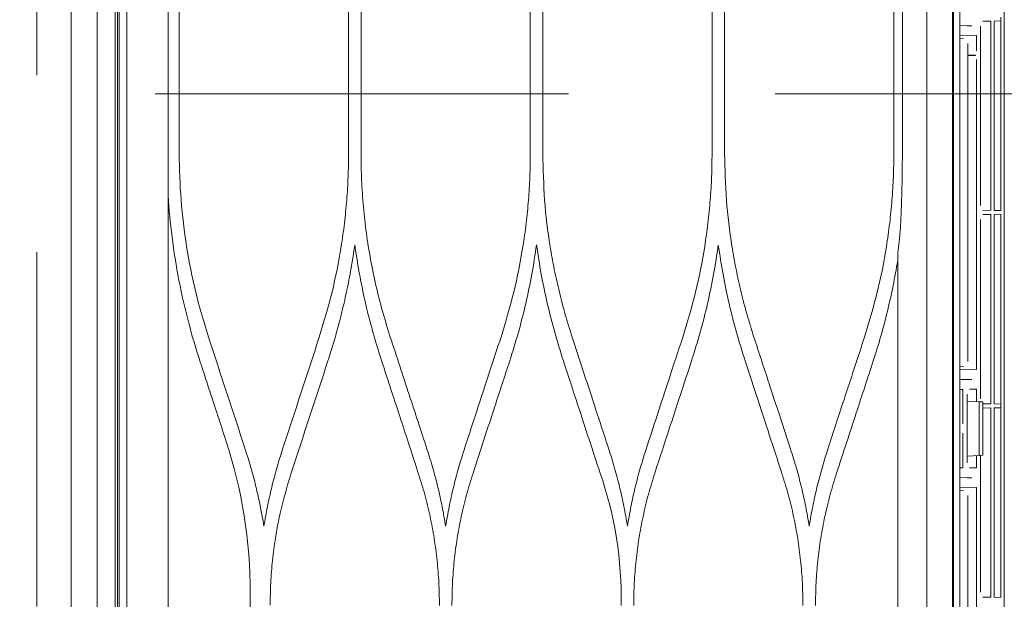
# Model space of a CAD drawing. Header units: inches. Extents: x 69729 to 77643, y -43505 to -36607.
# Tile 38 of 69: x 72444 to 72465, y -38177 to -38164. Entities that reach past the tile are written whole.
import ezdxf

# ---------------------------------------------------------------- set-up
doc = ezdxf.new("R2010")
doc.units = ezdxf.units.IN
doc.header["$MEASUREMENT"] = 0
doc.linetypes.add('HIDDEN', pattern=[0.375, 0.25, -0.125])
doc.layers.get('0').update_dxf_attribs({"lineweight": 0})
doc.layers.get('Defpoints').update_dxf_attribs({"lineweight": 0})
for name, color, linetype, lineweight in [('p--dach', 2, 'Continuous', 30), ('p--drzwi', 125, 'Continuous', 0), ('p--klimatyzator', 30, 'Continuous', 15), ('p--podciąg', 61, 'Continuous', 0), ('p--wymiary-1-50', 5, 'Continuous', 0)]:
    doc.layers.add(name, color=color, linetype=linetype, lineweight=lineweight)
doc.styles.add('1-50', font='arial.ttf', dxfattribs={"width": 0.75, "height": 12.5})
doc.dimstyles.new('1-50', dxfattribs={"dimtxt": 12.5, "dimasz": 5, "dimexe": 5, "dimexo": 5, "dimgap": 0.09, "dimtad": 0, "dimdsep": 46, "dimtxsty": '1-50', "dimblk": 'OBLIQUE', "dimcen": 0.09, "dimadec": 0, "dimazin": 0, "dimtfac": 1, "dimtdec": 4, "dimtix": 1, "dimtofl": 0, "dimtmove": 2, "dimatfit": 3, "dimldrblk": 'OBLIQUE', "dimfxl": 5, "dimfxlon": 1, "dimtvp": 0.8, "dimtolj": 1, "dimtzin": 0, "dimarcsym": 0})

# ---------------------------------------------------------------- blocks, each defined once
blk = doc.blocks.new('drzwi-90-100')
blk.add_arc((10.8, 3.225), 84.153, 359.52334, 90.47666)
blk = doc.blocks.new('_OBLIQUE')
at = {"color": 0, "linetype": 'ByBlock', "lineweight": -2}
for p, q in [((-0.5, -0.5), (0.5, 0.5)), ((0, 0), (0, 0))]:
    blk.add_line(p, q, dxfattribs=at)
blk = doc.blocks.new('*D108')
at = {"layer": 'Defpoints', "color": 0}
for p in [(72444.621, -38105.971), (72914.83, -38105.971), (72909.83, -38367.321)]:
    blk.add_point(p, dxfattribs=at)
at = {"layer": 'p--wymiary-1-50', "color": 0, "linetype": 'Continuous', "lineweight": -2}
for p, q in [((72909.83, -38105.971), (72919.83, -38105.971)), ((72914.83, -38367.321), (72914.83, -38105.971)), ((72914.83, -38367.321), (72919.83, -38367.321))]:
    blk.add_line(p, q, dxfattribs=at)
at = {"layer": 'p--wymiary-1-50', "color": 0, "lineweight": -2, "xscale": 5, "yscale": 5, "zscale": 5}
for p, rotation in [((72914.83, -38105.971), 90), ((72914.83, -38367.321), 270)]:
    blk.add_blockref('_OBLIQUE', p, dxfattribs=dict(at, rotation=rotation))
at = {"layer": 'p--wymiary-1-50', "color": 0, "linetype": 'Continuous', "ltscale": 12, "insert": (72904.62, -38236.646), "char_height": 12.5, "attachment_point": 5, "rotation": 90, "style": '1-50'}
blk.add_mtext('\\A1;261.35', dxfattribs=at)
blk = doc.blocks.new('A$C66B7A3C4')
at = {"layer": 'p--klimatyzator', "lineweight": 15}
for p, q in [((0.557, 85.44), (0.557, 43.5)), ((0.932, 43.5), (0.932, 85.44)), ((0.987, 1.56), (0.987, 85.44)), ((18.818, 84.4), (18.818, 43.5)), ((1.019, 84.083), (1.019, 2.917)), ((1.18, 3.822), (1.18, 83.178)), ((2.055, 83.178), (2.055, 57.846)), ((18.114, 82.346), (18.114, 43.5)), ((18.662, 43.5), (18.662, 82.346)), ((18.684, 82.346), (18.684, 4.654)), ((19.758, 81.016), (19.758, 47.653)), ((2.292, 74.077), (2.292, 69.605)), ((5.876, 69.501), (5.876, 74.077)), ((6.139, 74.077), (6.139, 69.501)), ((9.723, 69.501), (9.723, 74.077)), ((9.988, 74.077), (9.988, 69.501)), ((13.571, 69.501), (13.571, 74.077)), ((13.836, 74.077), (13.836, 69.501)), ((17.419, 69.501), (17.419, 74.077)), ((17.599, 74.077), (17.599, 69.501)), ((19.681, 72.385), (19.681, 72.307)), ((18.974, 72.205), (18.818, 72.208)), ((18.974, 72.205), (19.07, 72.205)), ((19.255, 68.402), (19.255, 72.196)), ((19.304, 72.301), (19.472, 72.304)), ((19.472, 72.304), (19.472, 68.294)), ((19.544, 72.305), (19.681, 72.307)), ((19.544, 68.293), (19.544, 72.305)), ((19.681, 72.203), (19.681, 72.307)), ((19.681, 72.307), (19.681, 72.307)), ((19.681, 72.203), (19.681, 68.395)), ((19.167, 71.996), (18.818, 72.002)), ((18.818, 71.939), (18.892, 71.932)), ((19.167, 71.671), (19.167, 71.996)), ((18.987, 71.829), (18.987, 65.094)), ((18.987, 71.585), (19.145, 71.585)), ((19.145, 71.578), (18.987, 71.578)), ((19.145, 71.578), (19.145, 71.585)), ((19.167, 64.927), (19.167, 71.491)), ((19.681, 68.291), (19.681, 68.395)), ((19.472, 68.294), (19.304, 68.297)), ((19.304, 68.206), (19.472, 68.209)), ((19.472, 68.209), (19.472, 64.2)), ((19.681, 68.291), (19.544, 68.293)), ((19.544, 68.21), (19.681, 68.213)), ((19.544, 64.198), (19.544, 68.21)), ((19.681, 68.109), (19.681, 68.213)), ((19.255, 64.307), (19.255, 68.101)), ((19.681, 68.109), (19.681, 64.3)), ((17.501, 57.787), (17.501, 67.396)), ((18.818, 64.983), (18.892, 64.99)), ((18.818, 64.92), (19.167, 64.927)), ((18.818, 64.714), (18.974, 64.717)), ((19.07, 64.717), (18.974, 64.717)), ((18.877, 64.507), (18.818, 64.506)), ((18.877, 64.507), (18.877, 63.776)), ((19.167, 64.509), (19.022, 64.509)), ((19.167, 64.249), (19.167, 64.509)), ((18.974, 64.406), (18.974, 62.948)), ((19.228, 64.246), (18.974, 64.259)), ((19.302, 64.242), (19.228, 64.246)), ((19.228, 64.246), (19.228, 63.108)), ((19.302, 63.112), (19.302, 64.242)), ((19.472, 64.2), (19.304, 64.202)), ((19.681, 64.196), (19.681, 64.3)), ((19.304, 64.111), (19.472, 64.114)), ((19.472, 64.114), (19.472, 60.105)), ((19.681, 64.196), (19.544, 64.198)), ((19.544, 64.116), (19.681, 64.118)), ((19.544, 60.104), (19.544, 64.116)), ((19.681, 64.196), (19.681, 64.118)), ((19.681, 64.196), (19.681, 64.196)), ((19.681, 64.014), (19.681, 64.118)), ((19.681, 64.118), (19.681, 64.118)), ((19.681, 64.014), (19.681, 60.205)), ((18.877, 63.578), (18.877, 62.847)), ((18.974, 63.095), (19.228, 63.108)), ((19.167, 62.845), (19.167, 63.105)), ((19.228, 63.108), (19.302, 63.112)), ((19.255, 60.213), (19.255, 63.109)), ((18.818, 62.848), (18.877, 62.847)), ((19.022, 62.845), (19.167, 62.845)), ((18.974, 62.637), (18.818, 62.64)), ((18.974, 62.637), (19.07, 62.637)), ((19.167, 62.427), (18.818, 62.433)), ((18.818, 62.37), (18.892, 62.364)), ((19.167, 55.637), (19.167, 62.427)), ((18.987, 62.26), (18.987, 58.425)), ((3.796, 60.187), (3.796, 57.973)), ((19.472, 60.105), (19.304, 60.108)), ((19.681, 60.101), (19.544, 60.104)), ((19.681, 60.101), (19.681, 60.205))]:
    blk.add_line(p, q, dxfattribs=at)
for points, knots in [([(0.003, 86.874), (0.003, 86.176), (0.003, 85.478), (0.003, 84.78), (0.003, 84.041), (0.003, 83.301), (0.003, 82.562), (0.003, 81.869), (0.003, 81.176), (0.003, 80.483), (0.003, 79.836), (0.003, 79.189), (0.003, 78.541), (0.003, 77.94), (0.003, 77.339), (0.003, 76.738), (0.003, 76.183), (0.003, 75.627), (0.003, 75.072), (0.003, 74.563), (0.003, 74.054), (0.003, 73.544), (0.003, 73.177), (0.003, 72.809), (0.003, 72.441), (0.003, 72.101), (0.003, 71.762), (0.003, 71.422), (0.003, 71.111), (0.003, 70.8), (0.003, 70.489), (0.003, 70.206), (0.003, 69.923), (0.003, 69.641), (0.003, 69.386), (0.003, 69.132), (0.003, 68.878), (0.003, 68.642), (0.003, 68.406), (0.003, 68.17), (0.003, 67.91), (0.003, 67.651), (0.003, 67.391), (0.003, 67.019), (0.003, 66.648), (0.003, 66.276), (0.003, 65.858), (0.003, 65.44), (0.003, 65.022), (0.003, 64.558), (0.003, 64.094), (0.003, 63.63), (0.003, 63.12), (0.003, 62.61), (0.003, 62.1), (0.003, 61.544), (0.003, 60.987), (0.003, 60.431), (0.003, 59.829), (0.003, 59.226), (0.003, 58.624), (0.003, 57.975), (0.003, 57.326), (0.003, 56.678), (0.003, 56.043), (0.003, 55.407), (0.003, 54.772), (0.003, 54.098), (0.003, 53.424), (0.003, 52.751), (0.003, 52.038), (0.003, 51.325), (0.003, 50.612), (0.003, 49.861), (0.003, 49.109), (0.003, 48.358), (0.003, 47.568), (0.003, 46.777), (0.003, 45.987), (0.003, 45.158), (0.003, 44.329), (0.003, 43.5)], [0, 0, 0, 0, 1, 1, 1, 2, 2, 2, 3, 3, 3, 4, 4, 4, 5, 5, 5, 6, 6, 6, 7, 7, 7, 8, 8, 8, 9, 9, 9, 10, 10, 10, 11, 11, 11, 12, 12, 12, 13, 13, 13, 14, 14, 14, 15, 15, 15, 16, 16, 16, 17, 17, 17, 18, 18, 18, 19, 19, 19, 20, 20, 20, 21, 21, 21, 22, 22, 22, 23, 23, 23, 24, 24, 24, 25, 25, 25, 26, 26, 26, 27, 27, 27, 27]), ([(2.911, 65.615), (2.707, 66.24), (2.551, 66.882), (2.448, 67.533), (2.344, 68.185), (2.292, 68.841), (2.292, 69.501), (2.292, 69.536), (2.292, 69.571), (2.292, 69.605)], [0, 0, 0, 0, 1, 1, 1, 2, 2, 2, 3, 3, 3, 3]), ([(5.256, 65.615), (5.351, 65.929), (5.446, 66.244), (5.525, 66.563), (5.604, 66.881), (5.667, 67.205), (5.719, 67.53), (5.745, 67.693), (5.768, 67.857), (5.787, 68.021), (5.807, 68.185), (5.823, 68.349), (5.836, 68.514), (5.85, 68.678), (5.86, 68.842), (5.866, 69.007), (5.872, 69.172), (5.874, 69.336), (5.876, 69.501)], [0, 0, 0, 0, 1, 1, 1, 2, 2, 2, 3, 3, 3, 4, 4, 4, 5, 5, 5, 6, 6, 6, 6]), ([(6.139, 69.501), (6.142, 69.312), (6.144, 69.124), (6.152, 68.935), (6.16, 68.747), (6.173, 68.559), (6.19, 68.372), (6.207, 68.186), (6.228, 67.999), (6.253, 67.813), (6.278, 67.628), (6.308, 67.442), (6.342, 67.258), (6.375, 67.073), (6.413, 66.89), (6.455, 66.707), (6.497, 66.523), (6.543, 66.34), (6.595, 66.159), (6.646, 65.976), (6.703, 65.796), (6.759, 65.615)], [0, 0, 0, 0, 1, 1, 1, 2, 2, 2, 3, 3, 3, 4, 4, 4, 5, 5, 5, 6, 6, 6, 7, 7, 7, 7]), ([(9.103, 65.615), (9.198, 65.929), (9.293, 66.243), (9.372, 66.562), (9.452, 66.882), (9.515, 67.206), (9.567, 67.532), (9.592, 67.695), (9.615, 67.858), (9.635, 68.022), (9.654, 68.186), (9.671, 68.35), (9.684, 68.514), (9.697, 68.678), (9.707, 68.842), (9.713, 69.007), (9.719, 69.172), (9.721, 69.336), (9.723, 69.501)], [0, 0, 0, 0, 1, 1, 1, 2, 2, 2, 3, 3, 3, 4, 4, 4, 5, 5, 5, 6, 6, 6, 6]), ([(9.988, 69.501), (9.995, 69.172), (10.003, 68.843), (10.027, 68.515), (10.051, 68.186), (10.092, 67.858), (10.144, 67.533), (10.17, 67.37), (10.199, 67.208), (10.231, 67.047), (10.264, 66.886), (10.299, 66.725), (10.338, 66.565), (10.376, 66.405), (10.418, 66.246), (10.463, 66.088), (10.509, 65.929), (10.558, 65.772), (10.608, 65.615)], [0, 0, 0, 0, 1, 1, 1, 2, 2, 2, 3, 3, 3, 4, 4, 4, 5, 5, 5, 6, 6, 6, 6]), ([(12.951, 65.615), (13.046, 65.93), (13.141, 66.245), (13.22, 66.564), (13.3, 66.884), (13.363, 67.208), (13.415, 67.534), (13.44, 67.697), (13.463, 67.86), (13.483, 68.024), (13.502, 68.187), (13.518, 68.351), (13.532, 68.515), (13.545, 68.679), (13.555, 68.843), (13.561, 69.007), (13.567, 69.172), (13.569, 69.337), (13.571, 69.501)], [0, 0, 0, 0, 1, 1, 1, 2, 2, 2, 3, 3, 3, 4, 4, 4, 5, 5, 5, 6, 6, 6, 6]), ([(13.836, 69.501), (13.844, 69.172), (13.851, 68.843), (13.875, 68.515), (13.899, 68.187), (13.94, 67.86), (13.992, 67.535), (14.018, 67.372), (14.047, 67.209), (14.08, 67.048), (14.112, 66.886), (14.147, 66.725), (14.186, 66.565), (14.225, 66.405), (14.266, 66.246), (14.311, 66.088), (14.357, 65.929), (14.406, 65.772), (14.456, 65.615)], [0, 0, 0, 0, 1, 1, 1, 2, 2, 2, 3, 3, 3, 4, 4, 4, 5, 5, 5, 6, 6, 6, 6]), ([(16.799, 65.615), (16.894, 65.93), (16.989, 66.245), (17.068, 66.564), (17.147, 66.883), (17.211, 67.207), (17.262, 67.532), (17.288, 67.695), (17.311, 67.859), (17.331, 68.022), (17.35, 68.186), (17.366, 68.35), (17.379, 68.514), (17.393, 68.678), (17.403, 68.842), (17.409, 69.007), (17.415, 69.172), (17.417, 69.336), (17.419, 69.501)], [0, 0, 0, 0, 1, 1, 1, 2, 2, 2, 3, 3, 3, 4, 4, 4, 5, 5, 5, 6, 6, 6, 6]), ([(17.599, 69.501), (17.599, 69.486), (17.599, 69.47), (17.599, 69.454), (17.599, 69.356), (17.598, 69.258), (17.597, 69.16), (17.596, 69.08), (17.595, 68.999), (17.594, 68.919)], [0, 0, 0, 0, 1, 1, 1, 2, 2, 2, 3, 3, 3, 3]), ([(17.594, 68.919), (17.593, 68.867), (17.592, 68.814), (17.59, 68.762), (17.587, 68.645), (17.584, 68.527), (17.58, 68.41), (17.575, 68.295), (17.571, 68.18), (17.565, 68.065)], [0, 0, 0, 0, 1, 1, 1, 2, 2, 2, 3, 3, 3, 3]), ([(17.565, 68.065), (17.563, 68.03), (17.562, 67.996), (17.559, 67.961), (17.553, 67.853), (17.545, 67.746), (17.532, 67.639)], [0, 0, 0, 0, 1, 1, 1, 2, 2, 2, 2]), ([(6.007, 67.569), (5.983, 67.402), (5.958, 67.236), (5.93, 67.071), (5.901, 66.905), (5.869, 66.74), (5.834, 66.576), (5.799, 66.411), (5.761, 66.247), (5.72, 66.084), (5.679, 65.92), (5.636, 65.757), (5.589, 65.595), (5.541, 65.432), (5.49, 65.271), (5.439, 65.109)], [0, 0, 0, 0, 1, 1, 1, 2, 2, 2, 3, 3, 3, 4, 4, 4, 5, 5, 5, 5]), ([(6.576, 65.109), (6.525, 65.271), (6.474, 65.433), (6.426, 65.596), (6.379, 65.758), (6.335, 65.921), (6.294, 66.085), (6.254, 66.248), (6.216, 66.412), (6.181, 66.577), (6.146, 66.741), (6.114, 66.906), (6.085, 67.072), (6.057, 67.237), (6.032, 67.403), (6.007, 67.569)], [0, 0, 0, 0, 1, 1, 1, 2, 2, 2, 3, 3, 3, 4, 4, 4, 5, 5, 5, 5]), ([(9.855, 67.564), (9.824, 67.356), (9.792, 67.148), (9.755, 66.942), (9.718, 66.735), (9.674, 66.53), (9.627, 66.325), (9.579, 66.12), (9.528, 65.916), (9.471, 65.714), (9.413, 65.511), (9.35, 65.31), (9.287, 65.109)], [0, 0, 0, 0, 1, 1, 1, 2, 2, 2, 3, 3, 3, 4, 4, 4, 4]), ([(10.423, 65.109), (10.36, 65.311), (10.297, 65.513), (10.239, 65.717), (10.182, 65.919), (10.131, 66.124), (10.083, 66.329), (10.036, 66.533), (9.993, 66.738), (9.955, 66.944), (9.918, 67.15), (9.887, 67.357), (9.855, 67.564)], [0, 0, 0, 0, 1, 1, 1, 2, 2, 2, 3, 3, 3, 4, 4, 4, 4]), ([(13.703, 67.562), (13.672, 67.355), (13.641, 67.148), (13.603, 66.942), (13.566, 66.735), (13.522, 66.53), (13.475, 66.326), (13.428, 66.121), (13.376, 65.917), (13.319, 65.715), (13.262, 65.512), (13.199, 65.31), (13.136, 65.109)], [0, 0, 0, 0, 1, 1, 1, 2, 2, 2, 3, 3, 3, 4, 4, 4, 4]), ([(14.271, 65.109), (14.208, 65.31), (14.145, 65.512), (14.087, 65.715), (14.03, 65.917), (13.979, 66.121), (13.931, 66.326), (13.884, 66.53), (13.841, 66.735), (13.803, 66.942), (13.766, 67.148), (13.735, 67.355), (13.703, 67.562)], [0, 0, 0, 0, 1, 1, 1, 2, 2, 2, 3, 3, 3, 4, 4, 4, 4]), ([(17.501, 67.235), (17.47, 67.055), (17.438, 66.874), (17.402, 66.695), (17.367, 66.516), (17.326, 66.338), (17.283, 66.16), (17.24, 65.983), (17.194, 65.807), (17.144, 65.632), (17.093, 65.456), (17.038, 65.282), (16.984, 65.109)], [0, 0, 0, 0, 1, 1, 1, 2, 2, 2, 3, 3, 3, 4, 4, 4, 4]), ([(6.759, 65.615), (6.892, 65.208), (7.025, 64.802), (7.158, 64.395), (7.284, 64.011), (7.41, 63.627), (7.536, 63.243)], [0, 0, 0, 0, 1, 1, 1, 2, 2, 2, 2]), ([(8.327, 63.243), (8.434, 63.57), (8.541, 63.897), (8.648, 64.224), (8.724, 64.456), (8.8, 64.687), (8.876, 64.919), (8.951, 65.151), (9.027, 65.383), (9.103, 65.615)], [0, 0, 0, 0, 1, 1, 1, 2, 2, 2, 3, 3, 3, 3]), ([(10.608, 65.615), (10.684, 65.381), (10.761, 65.147), (10.837, 64.914), (10.914, 64.68), (10.99, 64.446), (11.067, 64.212), (11.173, 63.889), (11.278, 63.566), (11.384, 63.243)], [0, 0, 0, 0, 1, 1, 1, 2, 2, 2, 3, 3, 3, 3]), ([(12.175, 63.243), (12.254, 63.486), (12.334, 63.73), (12.414, 63.973), (12.493, 64.217), (12.573, 64.46), (12.653, 64.704), (12.752, 65.008), (12.851, 65.311), (12.951, 65.615)], [0, 0, 0, 0, 1, 1, 1, 2, 2, 2, 3, 3, 3, 3]), ([(14.456, 65.615), (14.562, 65.291), (14.668, 64.967), (14.774, 64.643), (14.85, 64.41), (14.927, 64.176), (15.003, 63.943), (15.08, 63.709), (15.156, 63.476), (15.232, 63.243)], [0, 0, 0, 0, 1, 1, 1, 2, 2, 2, 3, 3, 3, 3]), ([(16.022, 63.243), (16.136, 63.591), (16.25, 63.939), (16.364, 64.287), (16.437, 64.508), (16.509, 64.73), (16.581, 64.951), (16.654, 65.172), (16.726, 65.394), (16.799, 65.615)], [0, 0, 0, 0, 1, 1, 1, 2, 2, 2, 3, 3, 3, 3]), ([(2.728, 65.109), (2.739, 65.076), (2.749, 65.043), (2.76, 65.01), (2.803, 64.879), (2.846, 64.747), (2.889, 64.616), (2.954, 64.417), (3.019, 64.218), (3.084, 64.019), (3.15, 63.82), (3.215, 63.621), (3.28, 63.423)], [0, 0, 0, 0, 1, 1, 1, 2, 2, 2, 3, 3, 3, 4, 4, 4, 4]), ([(7.352, 62.736), (7.23, 63.11), (7.107, 63.484), (6.985, 63.858), (6.849, 64.275), (6.712, 64.692), (6.576, 65.109)], [0, 0, 0, 0, 1, 1, 1, 2, 2, 2, 2]), ([(9.287, 65.109), (9.182, 64.787), (9.077, 64.465), (8.971, 64.143), (8.894, 63.908), (8.818, 63.674), (8.741, 63.44), (8.664, 63.205), (8.588, 62.971), (8.511, 62.736)], [0, 0, 0, 0, 1, 1, 1, 2, 2, 2, 3, 3, 3, 3]), ([(11.2, 62.736), (11.122, 62.975), (11.044, 63.213), (10.966, 63.451), (10.888, 63.689), (10.81, 63.927), (10.732, 64.166), (10.629, 64.48), (10.526, 64.794), (10.423, 65.109)], [0, 0, 0, 0, 1, 1, 1, 2, 2, 2, 3, 3, 3, 3]), ([(13.136, 65.109), (13.057, 64.869), (12.979, 64.629), (12.9, 64.39), (12.822, 64.15), (12.743, 63.911), (12.665, 63.671), (12.563, 63.359), (12.461, 63.048), (12.359, 62.736)], [0, 0, 0, 0, 1, 1, 1, 2, 2, 2, 3, 3, 3, 3]), ([(15.047, 62.736), (14.939, 63.068), (14.83, 63.4), (14.722, 63.731), (14.647, 63.961), (14.572, 64.19), (14.496, 64.42), (14.421, 64.649), (14.346, 64.879), (14.271, 65.109)], [0, 0, 0, 0, 1, 1, 1, 2, 2, 2, 3, 3, 3, 3]), ([(16.984, 65.109), (16.864, 64.742), (16.744, 64.376), (16.624, 64.01), (16.555, 63.798), (16.485, 63.586), (16.416, 63.373), (16.346, 63.161), (16.277, 62.949), (16.207, 62.736)], [0, 0, 0, 0, 1, 1, 1, 2, 2, 2, 3, 3, 3, 3]), ([(3.703, 63.194), (3.744, 63.063), (3.785, 62.932), (3.822, 62.8), (3.859, 62.669), (3.893, 62.536), (3.925, 62.404), (3.956, 62.272), (3.986, 62.139), (4.012, 62.006), (4.038, 61.874), (4.061, 61.74), (4.083, 61.607)], [0, 0, 0, 0, 1, 1, 1, 2, 2, 2, 3, 3, 3, 4, 4, 4, 4]), ([(4.083, 61.607), (4.107, 61.746), (4.131, 61.884), (4.158, 62.022), (4.185, 62.159), (4.216, 62.296), (4.249, 62.432), (4.282, 62.569), (4.317, 62.705), (4.356, 62.839), (4.395, 62.974), (4.437, 63.108), (4.48, 63.242)], [0, 0, 0, 0, 1, 1, 1, 2, 2, 2, 3, 3, 3, 4, 4, 4, 4]), ([(7.536, 63.243), (7.578, 63.109), (7.62, 62.975), (7.659, 62.839), (7.698, 62.705), (7.733, 62.569), (7.766, 62.433), (7.799, 62.297), (7.83, 62.16), (7.857, 62.023), (7.884, 61.886), (7.908, 61.748), (7.931, 61.61)], [0, 0, 0, 0, 1, 1, 1, 2, 2, 2, 3, 3, 3, 4, 4, 4, 4]), ([(7.931, 61.61), (7.955, 61.747), (7.978, 61.885), (8.005, 62.021), (8.033, 62.158), (8.063, 62.295), (8.096, 62.431), (8.129, 62.567), (8.164, 62.703), (8.203, 62.838), (8.242, 62.973), (8.285, 63.108), (8.327, 63.243)], [0, 0, 0, 0, 1, 1, 1, 2, 2, 2, 3, 3, 3, 4, 4, 4, 4]), ([(11.384, 63.243), (11.426, 63.109), (11.469, 62.975), (11.507, 62.84), (11.546, 62.705), (11.581, 62.57), (11.614, 62.434), (11.647, 62.298), (11.678, 62.162), (11.705, 62.025), (11.732, 61.888), (11.756, 61.75), (11.779, 61.613)], [0, 0, 0, 0, 1, 1, 1, 2, 2, 2, 3, 3, 3, 4, 4, 4, 4]), ([(11.779, 61.613), (11.803, 61.75), (11.826, 61.887), (11.854, 62.024), (11.881, 62.161), (11.911, 62.297), (11.944, 62.433), (11.977, 62.569), (12.012, 62.705), (12.051, 62.839), (12.09, 62.974), (12.132, 63.109), (12.175, 63.243)], [0, 0, 0, 0, 1, 1, 1, 2, 2, 2, 3, 3, 3, 4, 4, 4, 4]), ([(15.232, 63.243), (15.275, 63.109), (15.317, 62.975), (15.356, 62.84), (15.394, 62.705), (15.43, 62.57), (15.463, 62.434), (15.495, 62.298), (15.526, 62.162), (15.553, 62.025), (15.58, 61.888), (15.604, 61.751), (15.627, 61.614)], [0, 0, 0, 0, 1, 1, 1, 2, 2, 2, 3, 3, 3, 4, 4, 4, 4]), ([(15.627, 61.614), (15.651, 61.751), (15.674, 61.888), (15.701, 62.025), (15.729, 62.162), (15.759, 62.298), (15.792, 62.433), (15.825, 62.569), (15.86, 62.705), (15.899, 62.839), (15.938, 62.974), (15.98, 63.109), (16.022, 63.243)], [0, 0, 0, 0, 1, 1, 1, 2, 2, 2, 3, 3, 3, 4, 4, 4, 4]), ([(4.662, 62.737), (4.594, 62.511), (4.526, 62.285), (4.469, 62.056), (4.412, 61.826), (4.366, 61.593), (4.329, 61.358), (4.304, 61.202), (4.283, 61.045), (4.266, 60.887), (4.249, 60.73), (4.236, 60.572), (4.228, 60.414), (4.22, 60.256), (4.218, 60.098), (4.215, 59.94)], [0, 0, 0, 0, 1, 1, 1, 2, 2, 2, 3, 3, 3, 4, 4, 4, 5, 5, 5, 5]), ([(7.799, 59.933), (7.797, 60.092), (7.794, 60.252), (7.787, 60.411), (7.779, 60.569), (7.766, 60.727), (7.749, 60.885), (7.733, 61.042), (7.712, 61.199), (7.687, 61.355), (7.662, 61.51), (7.633, 61.665), (7.6, 61.82), (7.567, 61.974), (7.53, 62.128), (7.489, 62.28), (7.446, 62.433), (7.399, 62.585), (7.352, 62.736)], [0, 0, 0, 0, 1, 1, 1, 2, 2, 2, 3, 3, 3, 4, 4, 4, 5, 5, 5, 6, 6, 6, 6]), ([(8.511, 62.736), (8.463, 62.584), (8.416, 62.432), (8.374, 62.278), (8.332, 62.125), (8.295, 61.971), (8.262, 61.816), (8.229, 61.661), (8.2, 61.506), (8.175, 61.35), (8.15, 61.195), (8.13, 61.038), (8.113, 60.881), (8.097, 60.724), (8.084, 60.567), (8.076, 60.409), (8.068, 60.25), (8.066, 60.091), (8.064, 59.933)], [0, 0, 0, 0, 1, 1, 1, 2, 2, 2, 3, 3, 3, 4, 4, 4, 5, 5, 5, 6, 6, 6, 6]), ([(12.359, 62.736), (12.312, 62.584), (12.265, 62.432), (12.222, 62.279), (12.181, 62.126), (12.144, 61.972), (12.111, 61.817), (12.078, 61.663), (12.049, 61.508), (12.024, 61.352), (11.999, 61.196), (11.978, 61.04), (11.962, 60.883), (11.945, 60.725), (11.932, 60.568), (11.924, 60.41), (11.917, 60.251), (11.914, 60.092), (11.912, 59.933)], [0, 0, 0, 0, 1, 1, 1, 2, 2, 2, 3, 3, 3, 4, 4, 4, 5, 5, 5, 6, 6, 6, 6]), ([(15.495, 59.933), (15.492, 60.092), (15.49, 60.251), (15.482, 60.41), (15.474, 60.568), (15.462, 60.726), (15.445, 60.883), (15.428, 61.04), (15.408, 61.197), (15.383, 61.352), (15.358, 61.508), (15.329, 61.663), (15.296, 61.818), (15.263, 61.973), (15.226, 62.126), (15.184, 62.279), (15.142, 62.432), (15.095, 62.584), (15.047, 62.736)], [0, 0, 0, 0, 1, 1, 1, 2, 2, 2, 3, 3, 3, 4, 4, 4, 5, 5, 5, 6, 6, 6, 6]), ([(16.207, 62.736), (16.16, 62.584), (16.113, 62.432), (16.071, 62.279), (16.029, 62.126), (15.992, 61.972), (15.959, 61.817), (15.926, 61.663), (15.897, 61.507), (15.872, 61.352), (15.847, 61.196), (15.826, 61.039), (15.81, 60.882), (15.793, 60.725), (15.78, 60.567), (15.773, 60.409), (15.765, 60.251), (15.763, 60.092), (15.76, 59.933)], [0, 0, 0, 0, 1, 1, 1, 2, 2, 2, 3, 3, 3, 4, 4, 4, 5, 5, 5, 6, 6, 6, 6])]:
    blk.add_open_spline(points, degree=3, knots=knots, dxfattribs=at)
for points in [[(2.055, 68.604), (2.074, 68.313), (2.101, 68.023), (2.138, 67.735)], [(2.138, 67.735), (2.217, 67.119), (2.335, 66.509), (2.492, 65.908)], [(17.501, 67.396), (17.512, 67.477), (17.523, 67.558), (17.532, 67.639)], [(2.492, 65.908), (2.563, 65.64), (2.641, 65.373), (2.728, 65.109)], [(3.688, 63.243), (3.429, 64.032), (3.17, 64.823), (2.911, 65.615)], [(4.48, 63.242), (4.738, 64.033), (4.997, 64.824), (5.256, 65.615)], [(2.728, 65.109), (2.728, 65.109), (2.728, 65.109), (2.728, 65.109)], [(5.439, 65.109), (5.18, 64.318), (4.921, 63.527), (4.662, 62.737)], [(3.28, 63.423), (3.28, 63.423), (3.28, 63.422), (3.28, 63.422)], [(3.28, 63.422), (3.62, 62.383), (3.796, 61.286), (3.796, 60.187)], [(3.703, 63.194), (3.698, 63.21), (3.693, 63.226), (3.688, 63.243)], [(11.2, 62.736), (11.513, 61.838), (11.665, 60.886), (11.647, 59.933)]]:
    blk.add_open_spline(points, degree=3, dxfattribs=at)

msp = doc.modelspace()

# ---------------------------------------------------------------- linework, layer by layer
at = {"layer": 'p--dach', "linetype": 'HIDDEN', "lineweight": 20, "ltscale": 35}
msp.add_line((71580.871, -38166.071), (72860.871, -38166.071), dxfattribs=at)
at = {"layer": 'p--podciąg', "linetype": 'HIDDEN', "ltscale": 30}
msp.add_line((72444.621, -38244.421), (72444.621, -38144.421), dxfattribs=at)

# ---------------------------------------------------------------- block references
at = {"layer": 'p--drzwi', "rotation": 270}
msp.add_blockref('drzwi-90-100', (72436.671, -38144.421), dxfattribs=at)
at = {"layer": 'p--klimatyzator', "color": 2, "linetype": 'Continuous', "lineweight": 60}
msp.add_blockref('A$C66B7A3C4', (72445.342, -38236.832), dxfattribs=at)

# ---------------------------------------------------------------- dimensions: what is measured, and where the dimension line sits
at = {"layer": 'p--wymiary-1-50', "linetype": 'Continuous'}
dim = msp.add_linear_dim(base=(72914.83, -38105.971), p1=(72909.83, -38367.321), p2=(72444.621, -38105.971), angle=90, dimstyle='1-50', dxfattribs=at)
dim.commit()
dim.dimension.update_dxf_attribs({"geometry": '*D108', "text_midpoint": (72904.62, -38236.646)})

doc.saveas('drawing.dxf')
